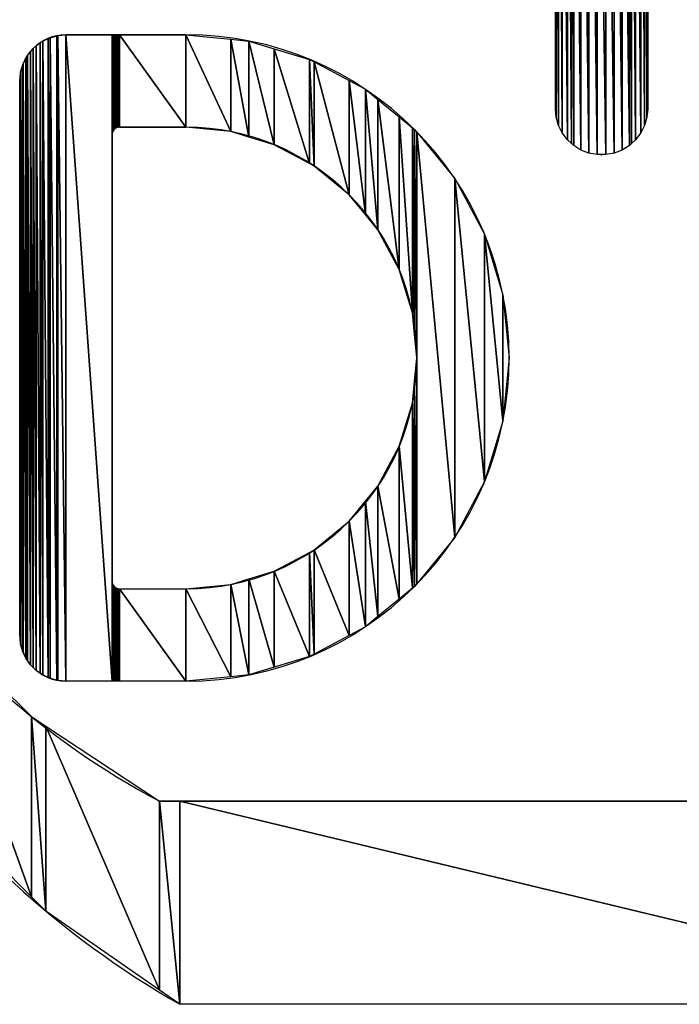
# Model space of a CAD drawing. Header units: inches. Extents: x 3 to 289, y 4 to 291.
# Tile 237 of 256: x 54.813 to 55.092, y 134.141 to 134.558. Entities that reach past the tile are written whole.
import ezdxf

# ---------------------------------------------------------------- set-up
doc = ezdxf.new("R2010")
doc.units = ezdxf.units.IN
doc.header["$LTSCALE"] = 0.5
doc.header["$MEASUREMENT"] = 0
doc.layers.add('PLOTVIEW1', color=7, linetype='Continuous')
doc.layers.add('STR_INS', color=8, linetype='Continuous')

msp = doc.modelspace()

# ---------------------------------------------------------------- linework, layer by layer
at = {"layer": 'PLOTVIEW1', "color": 190, "linetype": 'Continuous'}
for p, q in [((55.03937, 134.5202), (55.03937, 134.75273)), ((55.03937, 134.75273), (55.0397, 134.51661)), ((55.0397, 134.51661), (55.03937, 134.75273)), ((55.0397, 134.75279), (55.0397, 134.51661)), ((55.0397, 134.51661), (55.0397, 134.75279)), ((55.0397, 134.75279), (55.04069, 134.51314)), ((55.04069, 134.51314), (55.0397, 134.75279)), ((55.04069, 134.75298), (55.04069, 134.51314)), ((55.04069, 134.51314), (55.04069, 134.75298)), ((55.04069, 134.75298), (55.0423, 134.50992)), ((55.0423, 134.50992), (55.04069, 134.75298)), ((55.0423, 134.75328), (55.0423, 134.50992)), ((55.0423, 134.50992), (55.0423, 134.75328)), ((55.0423, 134.75328), (55.04447, 134.50704)), ((55.04447, 134.50704), (55.0423, 134.75328)), ((55.04447, 134.75369), (55.04447, 134.50704)), ((55.04447, 134.50704), (55.04447, 134.75369)), ((55.04447, 134.75369), (55.04614, 134.50551)), ((55.04614, 134.50551), (55.04447, 134.75369)), ((55.04614, 134.75401), (55.04614, 134.50551)), ((55.04614, 134.50551), (55.04614, 134.75401)), ((55.04614, 134.75401), (55.04713, 134.50461)), ((55.04713, 134.50461), (55.04614, 134.75401)), ((55.04713, 134.75401), (55.04713, 134.50461)), ((55.04713, 134.50461), (55.04713, 134.75401)), ((55.04713, 134.75401), (55.0502, 134.50271)), ((55.0502, 134.50271), (55.04713, 134.75401)), ((55.0502, 134.75401), (55.0502, 134.50271)), ((55.0502, 134.50271), (55.0502, 134.75401)), ((55.0502, 134.75401), (55.05356, 134.50141)), ((55.05356, 134.50141), (55.0502, 134.75401)), ((55.05356, 134.75401), (55.05356, 134.50141)), ((55.05356, 134.50141), (55.05356, 134.75401)), ((55.05356, 134.75401), (55.0571, 134.50075)), ((55.0571, 134.50075), (55.05356, 134.75401)), ((55.0571, 134.75401), (55.0571, 134.50075)), ((55.0571, 134.50075), (55.0571, 134.75401)), ((55.0571, 134.75401), (55.06071, 134.50075)), ((55.06071, 134.50075), (55.0571, 134.75401)), ((55.06071, 134.75401), (55.06071, 134.50075)), ((55.06071, 134.50075), (55.06071, 134.75401)), ((55.06071, 134.75401), (55.06425, 134.50141)), ((55.06425, 134.50141), (55.06071, 134.75401)), ((55.06425, 134.75401), (55.06425, 134.50141)), ((55.06425, 134.50141), (55.06425, 134.75401)), ((55.06425, 134.75401), (55.06761, 134.50271)), ((55.06761, 134.50271), (55.06425, 134.75401)), ((55.06761, 134.75401), (55.06761, 134.50271)), ((55.06761, 134.50271), (55.06761, 134.75401)), ((55.06761, 134.75401), (55.07068, 134.50461)), ((55.07068, 134.50461), (55.06761, 134.75401)), ((55.07068, 134.75401), (55.07068, 134.50461)), ((55.07068, 134.50461), (55.07068, 134.75401)), ((55.07068, 134.75401), (55.07166, 134.50551)), ((55.07166, 134.50551), (55.07068, 134.75401)), ((55.07166, 134.75401), (55.07166, 134.50551)), ((55.07166, 134.50551), (55.07166, 134.75401)), ((55.07166, 134.75401), (55.07334, 134.50704)), ((55.07334, 134.50704), (55.07166, 134.75401)), ((55.07334, 134.75369), (55.07334, 134.50704)), ((55.07334, 134.50704), (55.07334, 134.75369)), ((55.07334, 134.75369), (55.07551, 134.50992)), ((55.07551, 134.50992), (55.07334, 134.75369)), ((55.07551, 134.75328), (55.07551, 134.50992)), ((55.07551, 134.50992), (55.07551, 134.75328)), ((55.07551, 134.75328), (55.07712, 134.51314)), ((55.07712, 134.51314), (55.07551, 134.75328)), ((55.07712, 134.75298), (55.07712, 134.51314)), ((55.07712, 134.51314), (55.07712, 134.75298)), ((55.07712, 134.75298), (55.07811, 134.51661)), ((55.07811, 134.51661), (55.07712, 134.75298)), ((55.07811, 134.75279), (55.07811, 134.51661)), ((55.07811, 134.51661), (55.07811, 134.75279)), ((55.07811, 134.75279), (55.07844, 134.5202)), ((55.07844, 134.5202), (55.07811, 134.75279)), ((55.07844, 134.75273), (55.07844, 134.5202)), ((55.07844, 134.5202), (55.07844, 134.75273)), ((55.03937, 134.5202), (55.03937, 134.71357)), ((54.81975, 134.54676), (54.82146, 134.54816)), ((54.82146, 134.54816), (54.82254, 134.54874)), ((54.82146, 134.54816), (54.82146, 134.28135)), ((54.82146, 134.28135), (54.82146, 134.54816)), ((54.82146, 134.54816), (54.82254, 134.28059)), ((54.82254, 134.28059), (54.82146, 134.54816)), ((54.82254, 134.54874), (54.82483, 134.54997)), ((54.82254, 134.54874), (54.82254, 134.28059)), ((54.82254, 134.28059), (54.82254, 134.54874)), ((54.82254, 134.54874), (54.82483, 134.27953)), ((54.82483, 134.27953), (54.82254, 134.54874)), ((54.82483, 134.54997), (54.82563, 134.55021)), ((54.82483, 134.54997), (54.82483, 134.27953)), ((54.82483, 134.27953), (54.82483, 134.54997)), ((54.82483, 134.54997), (54.82563, 134.27916)), ((54.82563, 134.27916), (54.82483, 134.54997)), ((54.82563, 134.55021), (54.8285, 134.55108)), ((54.82563, 134.55021), (54.82563, 134.27916)), ((54.82563, 134.27916), (54.82563, 134.55021)), ((54.82563, 134.55021), (54.8285, 134.27839)), ((54.8285, 134.27839), (54.82563, 134.55021)), ((54.8285, 134.55108), (54.82892, 134.55112)), ((54.8285, 134.55108), (54.8285, 134.27839)), ((54.8285, 134.27839), (54.8285, 134.55108)), ((54.8285, 134.55108), (54.82892, 134.27827)), ((54.82892, 134.27827), (54.8285, 134.55108)), ((54.82892, 134.55112), (54.83231, 134.55145)), ((54.82892, 134.55112), (54.82892, 134.27827)), ((54.82892, 134.27827), (54.82892, 134.55112)), ((54.82892, 134.55112), (54.83231, 134.27798)), ((54.83231, 134.27798), (54.82892, 134.55112)), ((54.83231, 134.55145), (54.83231, 134.27798)), ((54.83231, 134.27798), (54.83231, 134.55145)), ((54.83231, 134.55145), (54.85184, 134.27798)), ((54.85184, 134.27798), (54.83231, 134.55145)), ((54.83231, 134.55145), (54.85184, 134.55145)), ((54.85184, 134.55145), (54.85184, 134.27798)), ((54.85184, 134.50926), (54.85184, 134.55145)), ((54.85184, 134.55145), (54.85189, 134.5098)), ((54.85189, 134.5098), (54.85184, 134.55145)), ((54.85184, 134.55145), (54.85189, 134.55145)), ((54.85189, 134.55145), (54.85189, 134.5098)), ((54.85189, 134.5098), (54.85189, 134.55145)), ((54.85189, 134.55145), (54.85203, 134.51033)), ((54.85203, 134.51033), (54.85189, 134.55145)), ((54.85189, 134.55145), (54.85203, 134.55145)), ((54.85203, 134.55145), (54.85203, 134.51033)), ((54.85203, 134.51033), (54.85203, 134.55145)), ((54.85203, 134.55145), (54.85226, 134.51082)), ((54.85226, 134.51082), (54.85203, 134.55145)), ((54.85203, 134.55145), (54.85226, 134.55145)), ((54.85226, 134.55145), (54.85226, 134.51082)), ((54.85226, 134.51082), (54.85226, 134.55145)), ((54.85226, 134.55145), (54.85257, 134.51127)), ((54.85257, 134.51127), (54.85226, 134.55145)), ((54.85226, 134.55145), (54.85257, 134.55145)), ((54.85257, 134.55145), (54.85257, 134.51127)), ((54.85257, 134.51127), (54.85257, 134.55145)), ((54.85257, 134.55145), (54.85296, 134.51165)), ((54.85296, 134.51165), (54.85257, 134.55145)), ((54.85257, 134.55145), (54.85296, 134.55145)), ((54.85296, 134.55145), (54.85296, 134.51165)), ((54.85296, 134.51165), (54.85296, 134.55145)), ((54.85296, 134.55145), (54.85341, 134.51197)), ((54.85341, 134.51197), (54.85296, 134.55145)), ((54.85296, 134.55145), (54.85341, 134.55145)), ((54.85341, 134.55145), (54.85341, 134.51197)), ((54.85341, 134.51197), (54.85341, 134.55145)), ((54.85341, 134.55145), (54.8539, 134.5122)), ((54.8539, 134.5122), (54.85341, 134.55145)), ((54.85341, 134.55145), (54.8539, 134.55145)), ((54.8539, 134.55145), (54.8539, 134.5122)), ((54.8539, 134.5122), (54.8539, 134.55145)), ((54.8539, 134.55145), (54.85443, 134.51234)), ((54.85443, 134.51234), (54.8539, 134.55145)), ((54.8539, 134.55145), (54.85443, 134.55145)), ((54.85443, 134.55145), (54.85443, 134.51234)), ((54.85443, 134.51234), (54.85443, 134.55145)), ((54.85443, 134.55145), (54.85497, 134.51239)), ((54.85497, 134.51239), (54.85443, 134.55145)), ((54.85443, 134.55145), (54.85497, 134.55145)), ((54.85497, 134.55145), (54.85497, 134.51239)), ((54.85497, 134.51239), (54.85497, 134.55145)), ((54.85497, 134.55145), (54.8831, 134.51239)), ((54.8831, 134.51239), (54.85497, 134.55145)), ((54.85497, 134.55145), (54.8831, 134.55145)), ((54.8831, 134.55145), (54.8831, 134.51239)), ((54.8831, 134.51239), (54.8831, 134.55145)), ((54.8831, 134.55145), (54.90215, 134.51051)), ((54.90215, 134.51051), (54.8831, 134.55145)), ((54.8831, 134.55145), (54.90215, 134.54958)), ((54.90215, 134.54958), (54.90215, 134.51051)), ((54.90215, 134.51051), (54.90215, 134.54958)), ((54.90215, 134.54958), (54.90977, 134.5082)), ((54.90977, 134.5082), (54.90215, 134.54958)), ((54.90215, 134.54958), (54.90977, 134.54883)), ((54.90977, 134.54883), (54.90977, 134.5082)), ((54.90977, 134.5082), (54.90977, 134.54883)), ((54.90977, 134.54883), (54.92047, 134.50495)), ((54.92047, 134.50495), (54.90977, 134.54883)), ((54.90977, 134.54883), (54.92047, 134.54558)), ((54.81607, 134.54277), (54.81735, 134.54433)), ((54.81735, 134.54433), (54.8185, 134.54573)), ((54.81735, 134.54433), (54.81735, 134.28495)), ((54.81735, 134.28495), (54.81735, 134.54433)), ((54.81735, 134.54433), (54.8185, 134.2838)), ((54.8185, 134.2838), (54.81735, 134.54433)), ((54.8185, 134.54573), (54.81975, 134.54676)), ((54.8185, 134.54573), (54.8185, 134.2838)), ((54.8185, 134.2838), (54.8185, 134.54573)), ((54.8185, 134.54573), (54.81975, 134.28255)), ((54.81975, 134.28255), (54.8185, 134.54573)), ((54.81975, 134.54676), (54.81975, 134.28255)), ((54.81975, 134.28255), (54.81975, 134.54676)), ((54.81975, 134.54676), (54.82146, 134.28135)), ((54.82146, 134.28135), (54.81975, 134.54676)), ((54.92047, 134.54558), (54.92047, 134.50495)), ((54.92047, 134.50495), (54.92047, 134.54558)), ((54.92047, 134.54558), (54.93543, 134.49696)), ((54.93543, 134.49696), (54.92047, 134.54558)), ((54.92047, 134.54558), (54.93543, 134.54104)), ((54.81426, 134.53939), (54.81539, 134.54151)), ((54.81539, 134.54151), (54.81607, 134.54277)), ((54.81539, 134.54151), (54.81539, 134.28774)), ((54.81539, 134.28774), (54.81539, 134.54151)), ((54.81539, 134.54151), (54.81607, 134.28678)), ((54.81607, 134.28678), (54.81539, 134.54151)), ((54.81607, 134.54277), (54.81607, 134.28678)), ((54.81607, 134.28678), (54.81607, 134.54277)), ((54.81607, 134.54277), (54.81735, 134.28495)), ((54.81735, 134.28495), (54.81607, 134.54277)), ((54.93543, 134.54104), (54.93543, 134.49696)), ((54.93543, 134.49696), (54.93543, 134.54104)), ((54.93543, 134.54104), (54.93736, 134.49592)), ((54.93736, 134.49592), (54.93543, 134.54104)), ((54.93543, 134.54104), (54.93736, 134.54001)), ((54.93736, 134.54001), (54.93736, 134.49592)), ((54.93736, 134.49592), (54.93736, 134.54001)), ((54.93736, 134.54001), (54.95216, 134.48378)), ((54.95216, 134.48378), (54.93736, 134.54001)), ((54.93736, 134.54001), (54.95216, 134.5321)), ((54.81307, 134.53493), (54.81315, 134.53573)), ((54.81315, 134.53573), (54.81395, 134.53838)), ((54.81315, 134.53573), (54.81315, 134.29383)), ((54.81315, 134.29383), (54.81315, 134.53573)), ((54.81315, 134.53573), (54.81395, 134.29083)), ((54.81395, 134.29083), (54.81315, 134.53573)), ((54.81395, 134.53838), (54.81426, 134.53939)), ((54.81395, 134.53838), (54.81395, 134.29083)), ((54.81395, 134.29083), (54.81395, 134.53838)), ((54.81395, 134.53838), (54.81426, 134.29017)), ((54.81426, 134.29017), (54.81395, 134.53838)), ((54.81426, 134.53939), (54.81426, 134.29017)), ((54.81426, 134.29017), (54.81426, 134.53939)), ((54.81426, 134.53939), (54.81539, 134.28774)), ((54.81539, 134.28774), (54.81426, 134.53939)), ((54.81278, 134.53192), (54.81307, 134.53493)), ((54.81278, 134.29751), (54.81278, 134.53192)), ((54.81278, 134.53192), (54.81307, 134.29412)), ((54.81307, 134.29412), (54.81278, 134.53192)), ((54.81307, 134.53493), (54.81307, 134.29412)), ((54.81307, 134.29412), (54.81307, 134.53493)), ((54.81307, 134.53493), (54.81315, 134.29383)), ((54.81315, 134.29383), (54.81307, 134.53493)), ((54.95216, 134.5321), (54.95216, 134.48378)), ((54.95216, 134.48378), (54.95216, 134.5321)), ((54.95216, 134.5321), (54.95907, 134.47537)), ((54.95907, 134.47537), (54.95216, 134.5321)), ((54.95216, 134.5321), (54.95907, 134.52841)), ((54.95907, 134.52841), (54.95907, 134.47537)), ((54.95907, 134.47537), (54.95907, 134.52841)), ((54.95907, 134.52841), (54.96431, 134.46898)), ((54.96431, 134.46898), (54.95907, 134.52841)), ((54.95907, 134.52841), (54.96431, 134.52411)), ((54.96431, 134.52411), (54.96431, 134.46898)), ((54.96431, 134.46898), (54.96431, 134.52411)), ((54.96431, 134.52411), (54.97333, 134.45209)), ((54.97333, 134.45209), (54.96431, 134.52411)), ((54.96431, 134.52411), (54.97333, 134.5167)), ((55.0397, 134.51661), (55.03937, 134.5202)), ((55.07844, 134.5202), (55.07811, 134.51661)), ((54.97333, 134.5167), (54.97333, 134.45209)), ((54.97333, 134.45209), (54.97333, 134.5167)), ((54.97333, 134.5167), (54.97889, 134.43377)), ((54.97889, 134.43377), (54.97333, 134.5167)), ((54.97333, 134.5167), (54.97889, 134.51214)), ((55.04069, 134.51314), (55.0397, 134.51661)), ((55.07811, 134.51661), (55.07712, 134.51314)), ((54.85226, 134.51082), (54.85203, 134.51033)), ((54.85257, 134.51127), (54.85226, 134.51082)), ((54.85296, 134.51165), (54.85257, 134.51127)), ((54.85341, 134.51197), (54.85296, 134.51165)), ((54.8539, 134.5122), (54.85341, 134.51197)), ((54.85443, 134.51234), (54.8539, 134.5122)), ((54.85497, 134.51239), (54.85443, 134.51234)), ((54.8831, 134.51239), (54.85497, 134.51239)), ((54.90215, 134.51051), (54.8831, 134.51239)), ((54.90977, 134.5082), (54.90215, 134.51051)), ((54.97889, 134.51214), (54.97889, 134.43377)), ((54.97889, 134.43377), (54.97889, 134.51214)), ((54.97889, 134.51214), (54.97979, 134.42468)), ((54.97979, 134.42468), (54.97889, 134.51214)), ((54.97889, 134.51214), (54.97979, 134.5114)), ((54.97979, 134.5114), (54.97979, 134.42468)), ((54.97979, 134.42468), (54.97979, 134.5114)), ((54.97979, 134.5114), (54.98077, 134.41472)), ((54.98077, 134.41472), (54.97979, 134.5114)), ((54.97979, 134.5114), (54.98077, 134.51021)), ((55.0423, 134.50992), (55.04069, 134.51314)), ((55.07712, 134.51314), (55.07551, 134.50992)), ((54.85189, 134.5098), (54.85184, 134.50926)), ((54.85203, 134.51033), (54.85189, 134.5098)), ((54.92047, 134.50495), (54.90977, 134.5082)), ((54.98077, 134.51021), (54.98077, 134.41472)), ((54.98077, 134.31922), (54.98077, 134.51021)), ((54.98077, 134.51021), (54.99679, 134.33875)), ((54.99679, 134.33875), (54.98077, 134.51021)), ((54.98077, 134.51021), (54.99679, 134.49068)), ((55.04447, 134.50704), (55.0423, 134.50992)), ((55.04614, 134.50551), (55.04447, 134.50704)), ((55.07334, 134.50704), (55.07166, 134.50551)), ((55.07551, 134.50992), (55.07334, 134.50704)), ((54.93543, 134.49696), (54.92047, 134.50495)), ((55.04713, 134.50461), (55.04614, 134.50551)), ((55.0502, 134.50271), (55.04713, 134.50461)), ((55.05356, 134.50141), (55.0502, 134.50271)), ((55.06761, 134.50271), (55.06425, 134.50141)), ((55.07068, 134.50461), (55.06761, 134.50271)), ((55.07166, 134.50551), (55.07068, 134.50461)), ((55.0571, 134.50075), (55.05356, 134.50141)), ((55.06071, 134.50075), (55.0571, 134.50075)), ((55.06425, 134.50141), (55.06071, 134.50075)), ((54.93736, 134.49592), (54.93543, 134.49696)), ((54.95216, 134.48378), (54.93736, 134.49592)), ((54.99679, 134.49068), (54.99679, 134.33875)), ((54.99679, 134.33875), (54.99679, 134.49068)), ((54.99679, 134.49068), (55.00943, 134.36239)), ((55.00943, 134.36239), (54.99679, 134.49068)), ((54.99679, 134.49068), (55.00943, 134.46704)), ((54.95907, 134.47537), (54.95216, 134.48378)), ((54.96431, 134.46898), (54.95907, 134.47537)), ((54.97333, 134.45209), (54.96431, 134.46898)), ((55.00943, 134.46704), (55.00943, 134.36239)), ((55.00943, 134.36239), (55.00943, 134.46704)), ((55.00943, 134.46704), (55.01721, 134.38804)), ((55.01721, 134.38804), (55.00943, 134.46704)), ((55.00943, 134.46704), (55.01721, 134.44139)), ((54.97889, 134.43377), (54.97333, 134.45209)), ((55.01721, 134.44139), (55.01721, 134.38804)), ((55.01721, 134.38804), (55.01721, 134.44139)), ((55.01721, 134.44139), (55.01984, 134.41472)), ((54.97979, 134.42468), (54.97889, 134.43377)), ((54.98077, 134.41472), (54.97979, 134.42468)), ((54.97979, 134.40475), (54.98077, 134.41472)), ((54.98077, 134.41472), (54.98077, 134.31922)), ((55.01984, 134.41472), (55.01721, 134.38804)), ((54.97889, 134.39566), (54.97979, 134.40475)), ((54.97979, 134.40475), (54.97979, 134.31803)), ((54.97979, 134.31803), (54.97979, 134.40475)), ((54.97979, 134.40475), (54.98077, 134.31922)), ((54.98077, 134.31922), (54.97979, 134.40475)), ((54.97333, 134.37734), (54.97889, 134.39566)), ((54.97889, 134.39566), (54.97889, 134.31729)), ((54.97889, 134.31729), (54.97889, 134.39566)), ((54.97889, 134.39566), (54.97979, 134.31803)), ((54.97979, 134.31803), (54.97889, 134.39566)), ((55.01721, 134.38804), (55.00943, 134.36239)), ((54.96431, 134.36045), (54.97333, 134.37734)), ((54.97333, 134.37734), (54.97333, 134.31273)), ((54.97333, 134.31273), (54.97333, 134.37734)), ((54.97333, 134.37734), (54.97889, 134.31729)), ((54.97889, 134.31729), (54.97333, 134.37734)), ((55.00943, 134.36239), (54.99679, 134.33875)), ((54.95907, 134.35407), (54.96431, 134.36045)), ((54.96431, 134.36045), (54.96431, 134.30532)), ((54.96431, 134.30532), (54.96431, 134.36045)), ((54.96431, 134.36045), (54.97333, 134.31273)), ((54.97333, 134.31273), (54.96431, 134.36045)), ((54.95216, 134.34565), (54.95907, 134.35407)), ((54.95907, 134.35407), (54.95907, 134.30102)), ((54.95907, 134.30102), (54.95907, 134.35407)), ((54.95907, 134.35407), (54.96431, 134.30532)), ((54.96431, 134.30532), (54.95907, 134.35407)), ((54.93736, 134.33351), (54.95216, 134.34565)), ((54.95216, 134.34565), (54.95216, 134.29733)), ((54.95216, 134.29733), (54.95216, 134.34565)), ((54.95216, 134.34565), (54.95907, 134.30102)), ((54.95907, 134.30102), (54.95216, 134.34565)), ((54.99679, 134.33875), (54.98077, 134.31922)), ((54.92047, 134.32448), (54.93543, 134.33247)), ((54.93543, 134.33247), (54.93736, 134.33351)), ((54.93543, 134.33247), (54.93543, 134.28839)), ((54.93543, 134.28839), (54.93543, 134.33247)), ((54.93543, 134.33247), (54.93736, 134.28942)), ((54.93736, 134.28942), (54.93543, 134.33247)), ((54.93736, 134.33351), (54.93736, 134.28942)), ((54.93736, 134.28942), (54.93736, 134.33351)), ((54.93736, 134.33351), (54.95216, 134.29733)), ((54.95216, 134.29733), (54.93736, 134.33351)), ((54.90977, 134.32123), (54.92047, 134.32448)), ((54.92047, 134.32448), (54.92047, 134.28385)), ((54.92047, 134.28385), (54.92047, 134.32448)), ((54.92047, 134.32448), (54.93543, 134.28839)), ((54.93543, 134.28839), (54.92047, 134.32448)), ((54.85184, 134.27798), (54.85184, 134.32017)), ((54.85184, 134.32017), (54.85189, 134.27798)), ((54.85189, 134.27798), (54.85184, 134.32017)), ((54.85184, 134.32017), (54.85189, 134.31963)), ((54.85189, 134.31963), (54.85189, 134.27798)), ((54.85189, 134.27798), (54.85189, 134.31963)), ((54.85189, 134.31963), (54.85203, 134.27798)), ((54.85203, 134.27798), (54.85189, 134.31963)), ((54.85189, 134.31963), (54.85203, 134.3191)), ((54.85203, 134.3191), (54.85203, 134.27798)), ((54.85203, 134.27798), (54.85203, 134.3191)), ((54.85203, 134.3191), (54.85226, 134.27798)), ((54.85226, 134.27798), (54.85203, 134.3191)), ((54.85203, 134.3191), (54.85226, 134.31861)), ((54.8831, 134.31705), (54.90215, 134.31892)), ((54.90215, 134.31892), (54.90977, 134.32123)), ((54.90215, 134.31892), (54.90215, 134.27985)), ((54.90215, 134.27985), (54.90215, 134.31892)), ((54.90215, 134.31892), (54.90977, 134.2806)), ((54.90977, 134.2806), (54.90215, 134.31892)), ((54.90977, 134.32123), (54.90977, 134.2806)), ((54.90977, 134.2806), (54.90977, 134.32123)), ((54.90977, 134.32123), (54.92047, 134.28385)), ((54.92047, 134.28385), (54.90977, 134.32123)), ((54.98077, 134.31922), (54.97979, 134.31803)), ((54.85226, 134.31861), (54.85226, 134.27798)), ((54.85226, 134.27798), (54.85226, 134.31861)), ((54.85226, 134.31861), (54.85257, 134.27798)), ((54.85257, 134.27798), (54.85226, 134.31861)), ((54.85226, 134.31861), (54.85257, 134.31816)), ((54.85257, 134.31816), (54.85257, 134.27798)), ((54.85257, 134.27798), (54.85257, 134.31816)), ((54.85257, 134.31816), (54.85296, 134.27798)), ((54.85296, 134.27798), (54.85257, 134.31816)), ((54.85257, 134.31816), (54.85296, 134.31778)), ((54.85296, 134.31778), (54.85296, 134.27798)), ((54.85296, 134.27798), (54.85296, 134.31778)), ((54.85296, 134.31778), (54.85341, 134.27798)), ((54.85341, 134.27798), (54.85296, 134.31778)), ((54.85296, 134.31778), (54.85341, 134.31746)), ((54.85341, 134.31746), (54.85341, 134.27798)), ((54.85341, 134.27798), (54.85341, 134.31746)), ((54.85341, 134.31746), (54.8539, 134.27798)), ((54.8539, 134.27798), (54.85341, 134.31746)), ((54.85341, 134.31746), (54.8539, 134.31723)), ((54.8539, 134.31723), (54.8539, 134.27798)), ((54.8539, 134.27798), (54.8539, 134.31723)), ((54.8539, 134.31723), (54.85443, 134.27798)), ((54.85443, 134.27798), (54.8539, 134.31723)), ((54.8539, 134.31723), (54.85443, 134.31709)), ((54.85443, 134.31709), (54.85443, 134.27798)), ((54.85443, 134.27798), (54.85443, 134.31709)), ((54.85443, 134.31709), (54.85497, 134.27798)), ((54.85497, 134.27798), (54.85443, 134.31709)), ((54.85443, 134.31709), (54.85497, 134.31705)), ((54.85497, 134.31705), (54.85497, 134.27798)), ((54.85497, 134.27798), (54.85497, 134.31705)), ((54.85497, 134.31705), (54.8831, 134.27798)), ((54.8831, 134.27798), (54.85497, 134.31705)), ((54.85497, 134.31705), (54.8831, 134.31705)), ((54.8831, 134.31705), (54.8831, 134.27798)), ((54.8831, 134.27798), (54.8831, 134.31705)), ((54.8831, 134.31705), (54.90215, 134.27985)), ((54.90215, 134.27985), (54.8831, 134.31705)), ((54.97889, 134.31729), (54.97333, 134.31273)), ((54.97979, 134.31803), (54.97889, 134.31729)), ((54.97333, 134.31273), (54.96431, 134.30532)), ((54.96431, 134.30532), (54.95907, 134.30102)), ((54.95907, 134.30102), (54.95216, 134.29733)), ((54.81307, 134.29412), (54.81278, 134.29751)), ((54.81315, 134.29383), (54.81307, 134.29412)), ((54.95216, 134.29733), (54.93736, 134.28942)), ((54.81395, 134.29083), (54.81315, 134.29383)), ((54.81426, 134.29017), (54.81395, 134.29083)), ((54.81539, 134.28774), (54.81426, 134.29017)), ((54.81607, 134.28678), (54.81539, 134.28774)), ((54.81735, 134.28495), (54.81607, 134.28678)), ((54.93543, 134.28839), (54.92047, 134.28385)), ((54.93736, 134.28942), (54.93543, 134.28839)), ((54.8185, 134.2838), (54.81735, 134.28495)), ((54.81975, 134.28255), (54.8185, 134.2838)), ((54.82146, 134.28135), (54.81975, 134.28255)), ((54.82254, 134.28059), (54.82146, 134.28135)), ((54.92047, 134.28385), (54.90977, 134.2806)), ((54.82483, 134.27953), (54.82254, 134.28059)), ((54.82563, 134.27916), (54.82483, 134.27953)), ((54.8285, 134.27839), (54.82563, 134.27916)), ((54.82892, 134.27827), (54.8285, 134.27839)), ((54.83231, 134.27798), (54.82892, 134.27827)), ((54.85184, 134.27798), (54.83231, 134.27798)), ((54.85189, 134.27798), (54.85184, 134.27798)), ((54.85203, 134.27798), (54.85189, 134.27798)), ((54.85226, 134.27798), (54.85203, 134.27798)), ((54.85257, 134.27798), (54.85226, 134.27798)), ((54.85296, 134.27798), (54.85257, 134.27798)), ((54.85341, 134.27798), (54.85296, 134.27798)), ((54.8539, 134.27798), (54.85341, 134.27798)), ((54.85443, 134.27798), (54.8539, 134.27798)), ((54.85497, 134.27798), (54.85443, 134.27798)), ((54.8831, 134.27798), (54.85497, 134.27798)), ((54.90215, 134.27985), (54.8831, 134.27798)), ((54.90977, 134.2806), (54.90215, 134.27985))]:
    msp.add_line(p, q, dxfattribs=at)
at = {"layer": 'PLOTVIEW1', "color": 252, "linetype": 'Continuous'}
for p, q in [((54.8831, 134.55145, 0.01969), (54.83231, 134.55145, 0.01969)), ((54.85497, 134.51239, 0.01969), (54.8831, 134.51239, 0.01969)), ((54.85184, 134.32017, 0.01969), (54.85184, 134.50926, 0.01969)), ((54.85497, 134.31705, 0.01969), (54.8831, 134.31705, 0.01969)), ((54.8831, 134.27798, 0.01969), (54.83231, 134.27798, 0.01969)), ((55.24584, 134.22719, 0.01969), (54.87197, 134.22719, 0.01969))]:
    msp.add_line(p, q, dxfattribs=at)
at = {"layer": 'PLOTVIEW1', "color": 56, "linetype": 'Continuous'}
for p, q in [((54.77496, 134.30512), (54.81781, 134.18674)), ((54.81781, 134.18674), (54.77496, 134.30512)), ((54.77496, 134.30512), (54.81781, 134.26297)), ((54.81781, 134.26297), (54.81781, 134.18674)), ((54.81781, 134.18674), (54.81781, 134.26297)), ((54.81781, 134.26297), (54.82383, 134.18072)), ((54.82383, 134.18072), (54.81781, 134.26297)), ((54.81781, 134.26297), (54.82383, 134.25899)), ((54.82383, 134.25899), (54.82383, 134.18072)), ((54.82383, 134.18072), (54.82383, 134.25899)), ((54.82383, 134.25899), (54.87197, 134.1472)), ((54.87197, 134.1472), (54.82383, 134.25899)), ((54.82383, 134.25899), (54.87197, 134.22719)), ((54.81781, 134.18674), (54.77496, 134.22957)), ((54.87197, 134.22719), (54.87197, 134.1472)), ((54.87197, 134.1472), (54.87197, 134.22719)), ((54.87197, 134.22719), (54.88053, 134.14124)), ((54.88053, 134.14124), (54.87197, 134.22719)), ((54.87197, 134.22719), (54.88053, 134.22719)), ((54.88053, 134.22719), (54.88053, 134.14124)), ((54.88053, 134.14124), (54.88053, 134.22719)), ((54.88053, 134.22719), (55.23727, 134.14124)), ((55.23727, 134.14124), (54.88053, 134.22719)), ((54.88053, 134.22719), (55.23727, 134.22719)), ((54.82383, 134.18072), (54.81781, 134.18674)), ((54.87197, 134.1472), (54.82383, 134.18072)), ((54.88053, 134.14124), (54.87197, 134.1472)), ((55.23727, 134.14124), (54.88053, 134.14124))]:
    msp.add_line(p, q, dxfattribs=at)
at = {"layer": 'PLOTVIEW1', "color": 252, "linetype": 'Continuous'}
for centre, radius, start, end in [((54.83231, 134.53192, 0.01969), 0.01953, 90, 180), ((54.8831, 134.41472, 0.01969), 0.13674, 270, 90), ((54.85497, 134.50926, 0.01969), 0.00313, 90, 180), ((54.8831, 134.41472, 0.01969), 0.09767, 270, 90), ((55.02921, 134.52411, 0.01969), 0.33599, 186.6612, 242.0945), ((55.07453, 134.48035, 0.01969), 0.39068, 189.494, 240.2271), ((54.85497, 134.32017, 0.01969), 0.00313, 180, 270), ((54.83231, 134.29751, 0.01969), 0.01953, 180, 270)]:
    msp.add_arc(centre, radius, start, end, dxfattribs=at)
msp.add_point((55.0589, 134.50066, 0.01969), dxfattribs=at)
at = {"layer": 'STR_INS', "color": 4, "linetype": 'Continuous'}
for p, q in [((55.03937, 134.71357), (55.03937, 134.5202)), ((55.07844, 134.5202), (55.07844, 134.71357))]:
    msp.add_line(p, q, dxfattribs=at)

doc.saveas('drawing.dxf')
